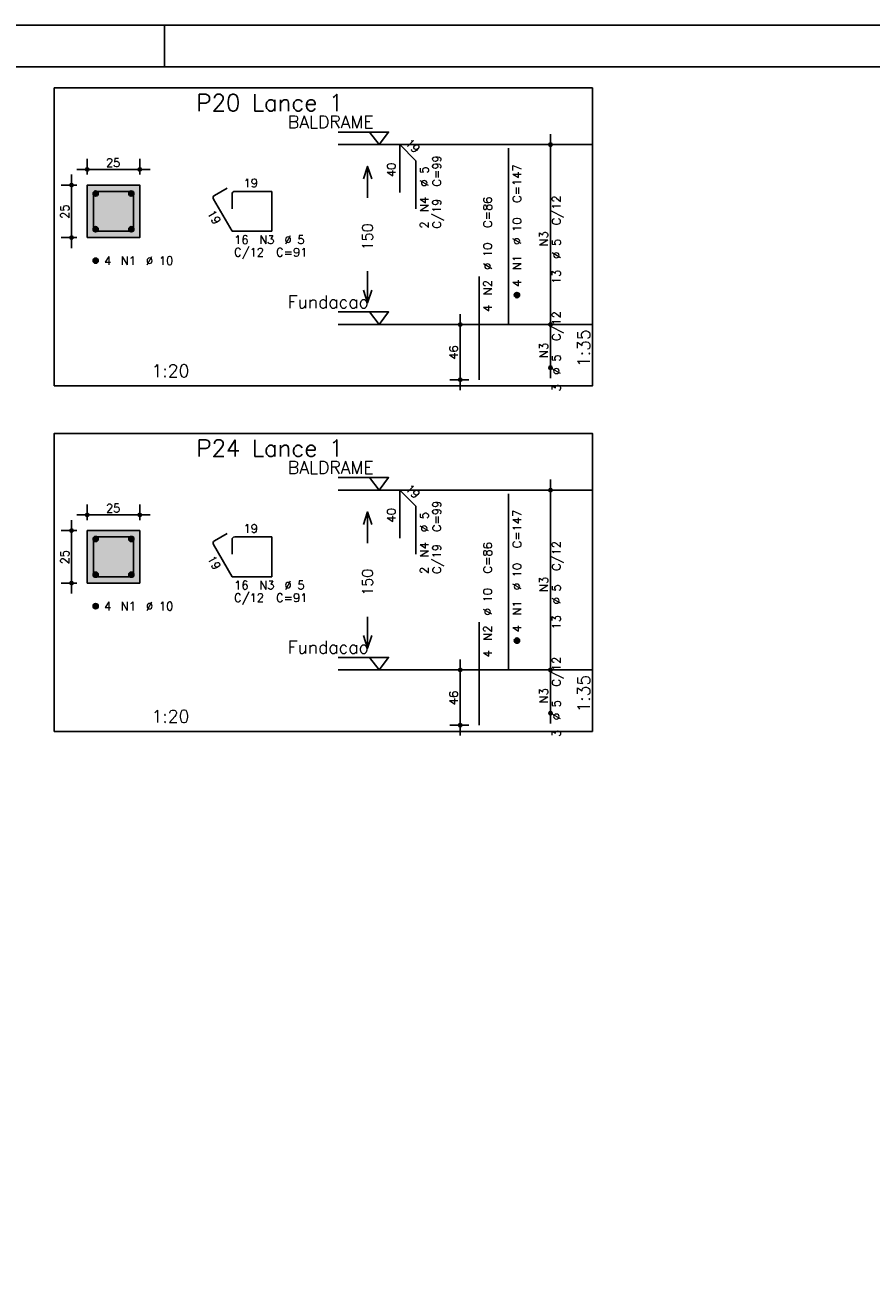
# Model space of a CAD drawing. Extents: x 0 to 84.1, y 0 to 59.4.
# Tile 7 of 8: x 43.8 to 63.9, y 29.6 to 59.4. Entities that reach past the tile are written whole.
import ezdxf

# ---------------------------------------------------------------- set-up
doc = ezdxf.new("R2010")
doc.units = 0
doc.header["$MEASUREMENT"] = 0
doc.linetypes.add('ESTILO_TQS_0002', pattern=[0.4, 0.1, -0.3])
for name, color, linetype in [('1', 1, 'CONTINUOUS'), ('2', 2, 'CONTINUOUS'), ('3', 3, 'CONTINUOUS'), ('4', 4, 'CONTINUOUS'), ('6', 6, 'CONTINUOUS'), ('7', 7, 'CONTINUOUS'), ('9', 9, 'CONTINUOUS')]:
    doc.layers.add(name, color=color, linetype=linetype)
doc.styles.get("Standard").update_dxf_attribs({"font": 'ROMANS.SHX'})

msp = doc.modelspace()

# ---------------------------------------------------------------- linework, layer by layer
at = {"layer": '1', "linetype": 'Continuous'}
for points in [[(44.475, 50.8), (57.3, 50.8), (57.3, 57.9), (44.475, 57.9), (44.475, 50.8)], [(51.24, 56.85), (52.44, 56.85), (52.215, 56.55), (51.99, 56.85)], [(57.3, 56.55), (51.24, 56.55)], [(51.24, 52.565), (52.44, 52.565), (52.215, 52.264), (51.99, 52.565)], [(57.3, 52.264), (51.24, 52.264)], [(44.475, 42.57), (57.3, 42.57), (57.3, 49.67), (44.475, 49.67), (44.475, 42.57)], [(51.24, 48.62), (52.44, 48.62), (52.215, 48.32), (51.99, 48.62)], [(57.3, 48.32), (51.24, 48.32)], [(51.24, 44.334), (52.44, 44.334), (52.215, 44.035), (51.99, 44.334)], [(57.3, 44.035), (51.24, 44.035)]]:
    msp.add_lwpolyline(points, dxfattribs=at)
at = {"layer": '1', "linetype": 'ESTILO_TQS_0002'}
for points in [[(45.26, 54.335), (46.51, 54.335), (46.51, 55.585), (45.26, 55.585), (45.26, 54.335)], [(45.26, 46.105), (46.51, 46.105), (46.51, 47.355), (45.26, 47.355), (45.26, 46.105)]]:
    msp.add_lwpolyline(points, dxfattribs=at)
at = {"layer": '2', "linetype": 'Continuous'}
for p, q in [((84.1, 59.4), (0, 59.4)), ((47.1, 58.4), (47.1, 59.4)), ((56.3, 52.014), (56.3, 56.8)), ((56.3, 56.55), (56.3, 56.55)), ((45.26, 55.835), (45.26, 56.21)), ((46.51, 55.835), (46.51, 56.21)), ((44.885, 54.085), (44.885, 55.835)), ((45.01, 55.96), (46.76, 55.96)), ((45.01, 55.585), (44.635, 55.585)), ((45.26, 55.585), (45.26, 55.585)), ((45.26, 55.585), (45.26, 55.585)), ((46.51, 55.585), (46.51, 55.585)), ((45.01, 54.335), (44.635, 54.335)), ((45.26, 54.335), (45.26, 54.335)), ((54.15, 50.7), (54.15, 52.514)), ((56.3, 50.986), (56.3, 52.514)), ((54.35, 52.264), (53.9, 52.264)), ((54.6, 52.264), (54.6, 52.264)), ((56.3, 52.264), (56.3, 52.264)), ((56.3, 52.264), (56.3, 52.264)), ((56.3, 51.236), (56.3, 51.236)), ((54.35, 50.95), (53.9, 50.95)), ((54.6, 50.95), (54.6, 50.95)), ((56.3, 43.785), (56.3, 48.57)), ((56.3, 48.32), (56.3, 48.32)), ((45.26, 47.605), (45.26, 47.98)), ((46.51, 47.605), (46.51, 47.98)), ((45.01, 47.73), (46.76, 47.73)), ((45.01, 47.355), (44.635, 47.355)), ((44.885, 45.855), (44.885, 47.605)), ((45.26, 47.355), (45.26, 47.355)), ((45.26, 47.355), (45.26, 47.355)), ((46.51, 47.355), (46.51, 47.355)), ((45.01, 46.105), (44.635, 46.105)), ((45.26, 46.105), (45.26, 46.105)), ((54.15, 42.47), (54.15, 44.285)), ((56.3, 42.756), (56.3, 44.285)), ((54.35, 44.035), (53.9, 44.035)), ((54.6, 44.035), (54.6, 44.035)), ((56.3, 44.035), (56.3, 44.035)), ((56.3, 44.035), (56.3, 44.035)), ((56.3, 43.006), (56.3, 43.006)), ((54.35, 42.72), (53.9, 42.72)), ((54.6, 42.72), (54.6, 42.72))]:
    msp.add_line(p, q, dxfattribs=at)
for points in [[(83.1, 1), (2.5, 1), (2.5, 58.4), (83.1, 58.4), (83.1, 1)], [(51.84, 55.732), (51.94, 56.032), (52.04, 55.732)], [(51.94, 55.282), (51.94, 56.032)], [(45.26, 54.335), (46.51, 54.335), (46.51, 55.585), (45.26, 55.585), (45.26, 54.335)], [(51.94, 53.532), (51.94, 52.782)], [(51.84, 53.082), (51.94, 52.782), (52.04, 53.082)], [(51.84, 47.502), (51.94, 47.802), (52.04, 47.502)], [(51.94, 47.052), (51.94, 47.802)], [(45.26, 46.105), (46.51, 46.105), (46.51, 47.355), (45.26, 47.355), (45.26, 46.105)], [(51.94, 45.302), (51.94, 44.552)], [(51.84, 44.852), (51.94, 44.552), (52.04, 44.852)]]:
    msp.add_lwpolyline(points, dxfattribs=at)
for centre, radius in [((56.3, 56.55), 0.0416), ((56.3, 56.55), 0.0208), ((45.26, 55.96), 0.04), ((46.51, 55.96), 0.04), ((45.26, 55.96), 0.02), ((46.51, 55.96), 0.02), ((44.885, 55.585), 0.04), ((44.885, 55.585), 0.02), ((44.885, 54.335), 0.04), ((44.885, 54.335), 0.02), ((54.15, 52.264), 0.04), ((54.15, 52.264), 0.02), ((56.3, 52.264), 0.0416), ((56.3, 52.264), 0.0416), ((56.3, 52.264), 0.0208), ((56.3, 52.264), 0.0208), ((56.3, 51.236), 0.0416), ((56.3, 51.236), 0.0208), ((54.15, 50.95), 0.04), ((54.15, 50.95), 0.02), ((56.3, 48.32), 0.0416), ((56.3, 48.32), 0.0208), ((45.26, 47.73), 0.04), ((45.26, 47.73), 0.02), ((46.51, 47.73), 0.04), ((46.51, 47.73), 0.02), ((44.885, 47.355), 0.04), ((44.885, 47.355), 0.02), ((44.885, 46.105), 0.04), ((44.885, 46.105), 0.02), ((54.15, 44.035), 0.04), ((56.3, 44.035), 0.0416), ((56.3, 44.035), 0.0416), ((54.15, 44.035), 0.02), ((56.3, 44.035), 0.0208), ((56.3, 44.035), 0.0208), ((56.3, 43.006), 0.0416), ((56.3, 43.006), 0.0208), ((54.15, 42.72), 0.04), ((54.15, 42.72), 0.02)]:
    msp.add_circle(centre, radius, dxfattribs=at)
at = {"layer": '3', "linetype": 'Continuous'}
for p, q in [((45.398, 55.376), (45.469, 55.447)), ((45.398, 55.394), (45.451, 55.447)), ((45.402, 55.362), (45.483, 55.443)), ((45.408, 55.35), (45.494, 55.437)), ((45.416, 55.341), (45.504, 55.429)), ((45.426, 55.333), (45.512, 55.419)), ((45.437, 55.327), (45.518, 55.408)), ((45.451, 55.323), (45.522, 55.394)), ((46.248, 55.376), (46.319, 55.447)), ((46.248, 55.394), (46.301, 55.447)), ((46.252, 55.362), (46.333, 55.443)), ((46.258, 55.35), (46.344, 55.437)), ((46.266, 55.341), (46.354, 55.429)), ((46.276, 55.333), (46.362, 55.419)), ((46.287, 55.327), (46.368, 55.408)), ((46.301, 55.323), (46.372, 55.394)), ((45.469, 55.323), (45.522, 55.376)), ((46.319, 55.323), (46.372, 55.376)), ((45.398, 54.526), (45.469, 54.597)), ((45.398, 54.544), (45.451, 54.597)), ((45.402, 54.512), (45.483, 54.593)), ((45.408, 54.5), (45.494, 54.587)), ((45.416, 54.491), (45.504, 54.579)), ((45.426, 54.483), (45.512, 54.569)), ((45.437, 54.477), (45.518, 54.558)), ((45.451, 54.473), (45.522, 54.544)), ((45.469, 54.473), (45.522, 54.526)), ((46.248, 54.526), (46.319, 54.597)), ((46.248, 54.544), (46.301, 54.597)), ((46.252, 54.512), (46.333, 54.593)), ((46.258, 54.5), (46.344, 54.587)), ((46.266, 54.491), (46.354, 54.579)), ((46.276, 54.483), (46.362, 54.569)), ((46.287, 54.477), (46.368, 54.558)), ((46.301, 54.473), (46.372, 54.544)), ((46.319, 54.473), (46.372, 54.526)), ((45.398, 53.776), (45.469, 53.847)), ((45.398, 53.794), (45.451, 53.847)), ((45.402, 53.762), (45.483, 53.843)), ((45.408, 53.75), (45.494, 53.837)), ((45.416, 53.741), (45.504, 53.829)), ((45.426, 53.733), (45.512, 53.819)), ((45.437, 53.727), (45.518, 53.808)), ((45.451, 53.723), (45.522, 53.794)), ((45.469, 53.723), (45.522, 53.776)), ((55.438, 52.956), (55.509, 53.026)), ((55.438, 52.973), (55.491, 53.026)), ((55.442, 52.942), (55.523, 53.023)), ((55.448, 52.93), (55.534, 53.017)), ((55.456, 52.92), (55.544, 53.009)), ((55.466, 52.912), (55.552, 52.999)), ((55.477, 52.906), (55.558, 52.987)), ((55.491, 52.903), (55.562, 52.973)), ((55.509, 52.903), (55.562, 52.956)), ((45.398, 47.146), (45.469, 47.217)), ((45.398, 47.164), (45.451, 47.217)), ((45.402, 47.132), (45.483, 47.213)), ((45.408, 47.12), (45.494, 47.207)), ((45.416, 47.111), (45.504, 47.199)), ((45.426, 47.103), (45.512, 47.189)), ((45.437, 47.097), (45.518, 47.178)), ((45.451, 47.093), (45.522, 47.164)), ((45.469, 47.093), (45.522, 47.146)), ((46.248, 47.146), (46.319, 47.217)), ((46.248, 47.164), (46.301, 47.217)), ((46.252, 47.132), (46.333, 47.213)), ((46.258, 47.12), (46.344, 47.207)), ((46.266, 47.111), (46.354, 47.199)), ((46.276, 47.103), (46.362, 47.189)), ((46.287, 47.097), (46.368, 47.178)), ((46.301, 47.093), (46.372, 47.164)), ((46.319, 47.093), (46.372, 47.146)), ((45.398, 46.296), (45.469, 46.367)), ((45.398, 46.314), (45.451, 46.367)), ((45.402, 46.282), (45.483, 46.363)), ((45.408, 46.27), (45.494, 46.357)), ((45.416, 46.261), (45.504, 46.349)), ((45.426, 46.253), (45.512, 46.339)), ((45.437, 46.247), (45.518, 46.328)), ((45.451, 46.243), (45.522, 46.314)), ((45.469, 46.243), (45.522, 46.296)), ((46.248, 46.296), (46.319, 46.367)), ((46.248, 46.314), (46.301, 46.367)), ((46.252, 46.282), (46.333, 46.363)), ((46.258, 46.27), (46.344, 46.357)), ((46.266, 46.261), (46.354, 46.349)), ((46.276, 46.253), (46.362, 46.339)), ((46.287, 46.247), (46.368, 46.328)), ((46.301, 46.243), (46.372, 46.314)), ((46.319, 46.243), (46.372, 46.296)), ((45.398, 45.546), (45.469, 45.617)), ((45.398, 45.564), (45.451, 45.617)), ((45.402, 45.532), (45.483, 45.613)), ((45.408, 45.52), (45.494, 45.607)), ((45.416, 45.511), (45.504, 45.599)), ((45.426, 45.503), (45.512, 45.589)), ((45.437, 45.497), (45.518, 45.578)), ((45.451, 45.493), (45.522, 45.564)), ((45.469, 45.493), (45.522, 45.546)), ((55.438, 44.726), (55.509, 44.796)), ((55.438, 44.743), (55.491, 44.796)), ((55.442, 44.712), (55.523, 44.793)), ((55.448, 44.7), (55.534, 44.787)), ((55.456, 44.69), (55.544, 44.779)), ((55.466, 44.682), (55.552, 44.769)), ((55.477, 44.676), (55.558, 44.757)), ((55.491, 44.673), (55.562, 44.743)), ((55.509, 44.673), (55.562, 44.726))]:
    msp.add_line(p, q, dxfattribs=at)
for centre in [(45.46, 55.385), (46.31, 55.385), (45.46, 54.535), (46.31, 54.535), (45.46, 53.785), (55.5, 52.965), (45.46, 47.155), (46.31, 47.155), (45.46, 46.305), (46.31, 46.305), (45.46, 45.555), (55.5, 44.734)]:
    msp.add_circle(centre, 0.0625, dxfattribs=at)
at = {"layer": '4', "linetype": 'Continuous'}
for p, q in [((45.822, 55.435), (45.472, 55.435)), ((46.36, 55.435), (45.472, 55.435)), ((46.36, 54.485), (46.36, 55.435)), ((45.41, 55.372), (45.41, 54.485)), ((45.41, 55.372), (45.41, 55.022)), ((45.41, 54.485), (46.36, 54.485)), ((45.41, 47.142), (45.41, 46.255)), ((45.41, 47.142), (45.41, 46.792)), ((45.822, 47.205), (45.472, 47.205)), ((46.36, 47.205), (45.472, 47.205)), ((46.36, 46.255), (46.36, 47.205)), ((45.41, 46.255), (46.36, 46.255))]:
    msp.add_line(p, q, dxfattribs=at)
for centre in [(45.472, 55.372), (45.472, 55.372), (45.472, 47.142), (45.472, 47.142)]:
    msp.add_arc(centre, 0.0625, 90, 180, dxfattribs=at)
at = {"layer": '6', "linetype": 'Continuous'}
for p, q in [((52.706, 55.407), (52.706, 56.55)), ((52.706, 56.55), (53.09, 56.166)), ((55.3, 52.264), (55.3, 56.465)), ((53.09, 56.166), (53.09, 55.023)), ((48.592, 55.514), (48.289, 55.339)), ((49.66, 55.435), (48.773, 55.435)), ((49.66, 54.485), (49.66, 55.435)), ((48.266, 55.253), (48.71, 54.485)), ((48.71, 55.372), (48.71, 55.022)), ((48.71, 54.485), (49.66, 54.485)), ((54.6, 50.95), (54.6, 53.407)), ((52.706, 47.177), (52.706, 48.32)), ((52.706, 48.32), (53.09, 47.936)), ((55.3, 44.035), (55.3, 48.234)), ((53.09, 47.936), (53.09, 46.793)), ((48.592, 47.284), (48.289, 47.109)), ((48.71, 47.142), (48.71, 46.792)), ((49.66, 47.205), (48.773, 47.205)), ((49.66, 46.255), (49.66, 47.205)), ((48.266, 47.023), (48.71, 46.255)), ((48.71, 46.255), (49.66, 46.255)), ((54.6, 42.72), (54.6, 45.177))]:
    msp.add_line(p, q, dxfattribs=at)
for centre, start, end in [((48.773, 55.372), 90, 180), ((48.32, 55.285), 120, 210), ((48.32, 47.055), 120, 210), ((48.773, 47.142), 90, 180)]:
    msp.add_arc(centre, 0.0625, start, end, dxfattribs=at)
at = {"layer": '9', "linetype": 'Continuous'}
for points in [[(45.26, 54.335), (46.51, 54.335), (46.51, 55.585)], [(45.26, 54.335), (46.51, 55.585), (45.26, 55.585)], [(45.26, 54.335), (45.26, 55.585), (45.26, 54.335)], [(45.26, 46.105), (46.51, 46.105), (46.51, 47.355)], [(45.26, 46.105), (46.51, 47.355), (45.26, 47.355)], [(45.26, 46.105), (45.26, 47.355), (45.26, 46.105)]]:
    msp.add_solid(points, dxfattribs=at)

# ---------------------------------------------------------------- texts
at = {"layer": '1', "linetype": 'Continuous'}
for s, p in [('BALDRAME', (50.04, 56.94)), ('Fundacao', (50.04, 52.654)), ('BALDRAME', (50.04, 48.71)), ('Fundacao', (50.04, 44.425))]:
    msp.add_text(s, height=0.3, dxfattribs=at).set_placement(p)
at = {"layer": '2', "linetype": 'Continuous'}
for s, height, rotation, p in [('19', 0.2, 315, (52.827, 56.57)), ('40', 0.2, 90, (52.606, 55.779)), ('C=99', 0.2, 90, (53.69, 55.55)), ('%%c 5', 0.2, 90, (53.39, 55.55)), ('C=147', 0.2, 90, (55.6, 55.164)), ('N4', 0.2, 90, (53.39, 54.95)), ('C/19', 0.2, 90, (53.69, 54.55)), ('C=86', 0.2, 90, (54.9, 54.565)), ('C/12', 0.2, 90, (56.54, 54.627)), ('25', 0.2, 90, (44.825, 54.78)), ('19', 0.2, 300, (48.113, 54.919)), ('150', 0.25, 90, (52.065, 54.032)), ('2', 0.2, 90, (53.39, 54.55)), ('%%c 10', 0.2, 90, (55.6, 54.164)), ('N3', 0.2, 90, (56.24, 54.127)), ('%%c 5', 0.2, 90, (56.54, 53.827)), ('%%c 10', 0.2, 90, (54.9, 53.565)), ('N1', 0.2, 90, (55.6, 53.565)), ('4', 0.2, 90, (55.6, 53.164)), ('13', 0.2, 90, (56.54, 53.227)), ('N2', 0.2, 90, (54.9, 52.965)), ('4', 0.2, 90, (54.9, 52.565)), ('C/12', 0.2, 90, (56.54, 51.87)), ('1:35', 0.3, 90, (57.24, 51.25)), ('46', 0.2, 90, (54.09, 51.427)), ('N3', 0.2, 90, (56.24, 51.47)), ('%%c 5', 0.2, 90, (56.54, 51.07)), ('3', 0.2, 90, (56.54, 50.67)), ('19', 0.2, 315, (52.827, 48.34)), ('40', 0.2, 90, (52.606, 47.549)), ('%%c 5', 0.2, 90, (53.39, 47.32)), ('C=99', 0.2, 90, (53.69, 47.32)), ('C=147', 0.2, 90, (55.6, 46.934)), ('N4', 0.2, 90, (53.39, 46.72)), ('25', 0.2, 90, (44.825, 46.55)), ('19', 0.2, 300, (48.113, 46.689)), ('C/19', 0.2, 90, (53.69, 46.32)), ('C=86', 0.2, 90, (54.9, 46.334)), ('C/12', 0.2, 90, (56.54, 46.397)), ('2', 0.2, 90, (53.39, 46.32)), ('%%c 10', 0.2, 90, (55.6, 45.934)), ('150', 0.25, 90, (52.065, 45.802)), ('N3', 0.2, 90, (56.24, 45.897)), ('%%c 10', 0.2, 90, (54.9, 45.334)), ('%%c 5', 0.2, 90, (56.54, 45.597)), ('N1', 0.2, 90, (55.6, 45.334)), ('13', 0.2, 90, (56.54, 44.997)), ('N2', 0.2, 90, (54.9, 44.734)), ('4', 0.2, 90, (55.6, 44.934)), ('4', 0.2, 90, (54.9, 44.334)), ('C/12', 0.2, 90, (56.54, 43.64)), ('1:35', 0.3, 90, (57.24, 43.02)), ('46', 0.2, 90, (54.09, 43.197)), ('N3', 0.2, 90, (56.24, 43.24)), ('%%c 5', 0.2, 90, (56.54, 42.84)), ('3', 0.2, 90, (56.54, 42.44))]:
    msp.add_text(s, height=height, rotation=rotation, dxfattribs=at).set_placement(p)
for s, height, p in [('25', 0.2, (45.705, 56.02)), ('19', 0.2, (48.985, 55.535)), ('16', 0.2, (48.76, 54.185)), ('N3', 0.2, (49.36, 54.185)), ('%%c 5', 0.2, (49.96, 54.185)), ('C/12', 0.2, (48.76, 53.885)), ('C=91', 0.2, (49.76, 53.885)), ('4', 0.2, (45.66, 53.685)), ('N1', 0.2, (46.06, 53.685)), ('%%c 10', 0.2, (46.66, 53.685)), ('1:20', 0.3, (46.792, 51.01)), ('25', 0.2, (45.705, 47.79)), ('19', 0.2, (48.985, 47.305)), ('16', 0.2, (48.76, 45.955)), ('N3', 0.2, (49.36, 45.955)), ('%%c 5', 0.2, (49.96, 45.955)), ('C/12', 0.2, (48.76, 45.655)), ('4', 0.2, (45.66, 45.455)), ('N1', 0.2, (46.06, 45.455)), ('%%c 10', 0.2, (46.66, 45.455)), ('C=91', 0.2, (49.76, 45.655)), ('1:20', 0.3, (46.792, 42.78))]:
    msp.add_text(s, height=height, dxfattribs=at).set_placement(p)
at = {"layer": '7', "linetype": 'Continuous'}
for s, p in [('P20 Lance 1', (47.862, 57.35)), ('P24 Lance 1', (47.862, 49.12))]:
    msp.add_text(s, height=0.4, dxfattribs=at).set_placement(p)

doc.saveas('drawing.dxf')
